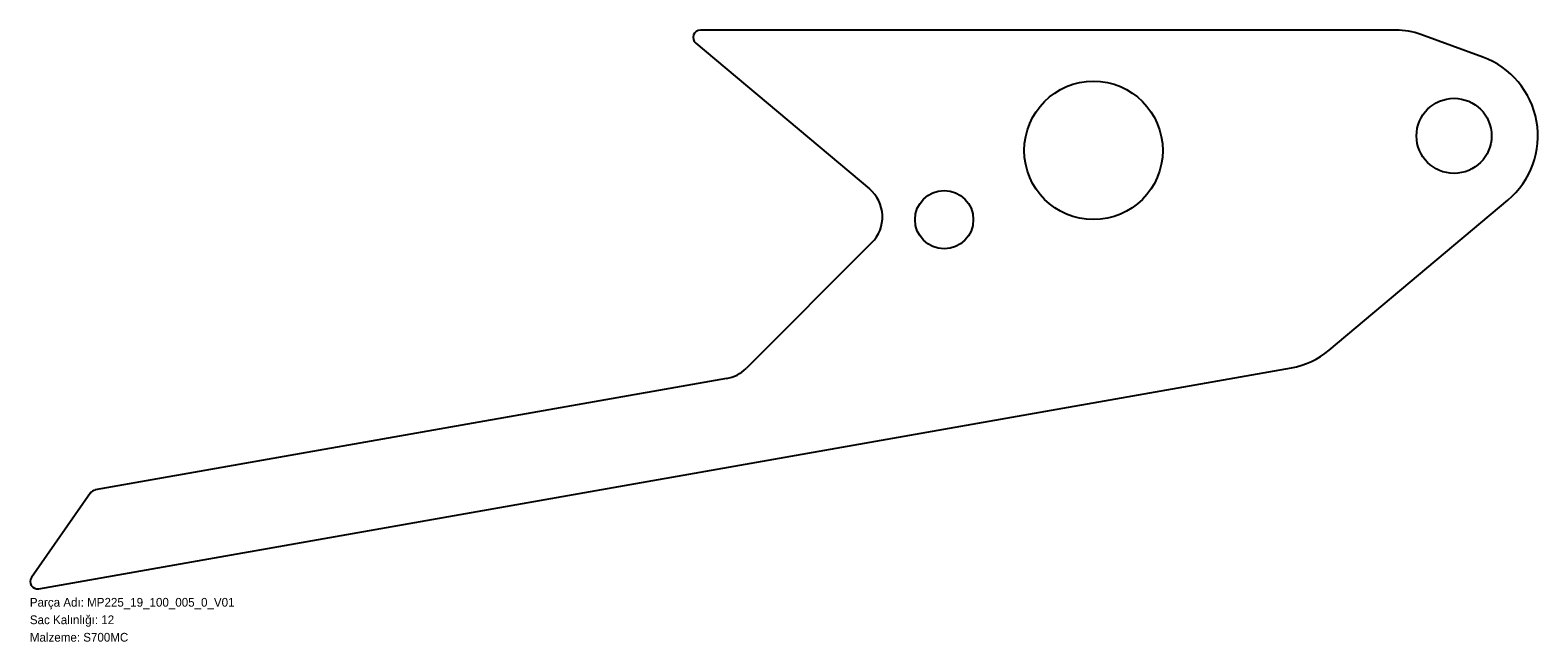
# Model space of a CAD drawing. Header units: millimetres. Extents: x 0 to 2070, y -72 to 767.
import ezdxf

# ---------------------------------------------------------------- set-up
doc = ezdxf.new("R2010")
doc.units = ezdxf.units.MM
doc.linetypes.add('SLD-Katı', pattern=[0])
doc.linetypes.add('SLD-Sürekli', pattern=[0])
doc.layers.add('METIN', color=96, linetype='SLD-Katı')
doc.styles.add('SLDTEXTSTYLE0', font='ARIAL.TTF', dxfattribs={"width": 0.948, "bigfont": 'bigfont'})
doc.styles.add('SLDTEXTSTYLE1', font='ARIAL.TTF', dxfattribs={"width": 0.948})

msp = doc.modelspace()

# ---------------------------------------------------------------- linework, layer by layer
at = {"color": 7, "linetype": 'SLD-Sürekli', "lineweight": 25}
for p, q in [((1875.4, 767), (920.5, 767)), ((914.1, 749.3), (1152.7, 549.2)), ((1994.5, 730.1), (1909.6, 761)), ((1783.6, 327.9), (2029.1, 533.9)), ((1155.9, 475.5), (983.2, 302.8)), ((12.1, 0.6), (1732, 303.8)), ((956.5, 288.9), (89.8, 136.1)), ((83.3, 132), (2.2, 16.1))]:
    msp.add_line(p, q, dxfattribs=at)
for centre, radius in [((1460.2, 602), 95), ((1955.2, 622), 51.5), ((1255.2, 507), 40)]:
    msp.add_circle(centre, radius, dxfattribs=at)
for centre, radius, start, end in [((920.5, 757), 10, 90, 230), ((1875.4, 667), 100, 70, 90), ((1955.2, 622), 115, 310, 70), ((1120.5, 510.9), 50, 315, 50), ((1712.9, 412.1), 110, 280, 310), ((947.8, 338.2), 50, 280, 315), ((91.5, 126.2), 10, 100, 145), ((10.4, 10.4), 10, 145, 280)]:
    msp.add_arc(centre, radius, start, end, dxfattribs=at)

# ---------------------------------------------------------------- texts
at = {"layer": 'METIN', "char_height": 12, "attachment_point": 1}
for s, insert, style in [('Parça Adı: MP225_19_100_005_0_V01', (0, -12), 'SLDTEXTSTYLE0'), ('Sac Kalınlığı: 12', (0, -36), 'SLDTEXTSTYLE0'), ('Malzeme: S700MC', (0, -60), 'SLDTEXTSTYLE1')]:
    msp.add_mtext(s, dxfattribs=dict(at, insert=insert, style=style))

doc.saveas('drawing.dxf')
